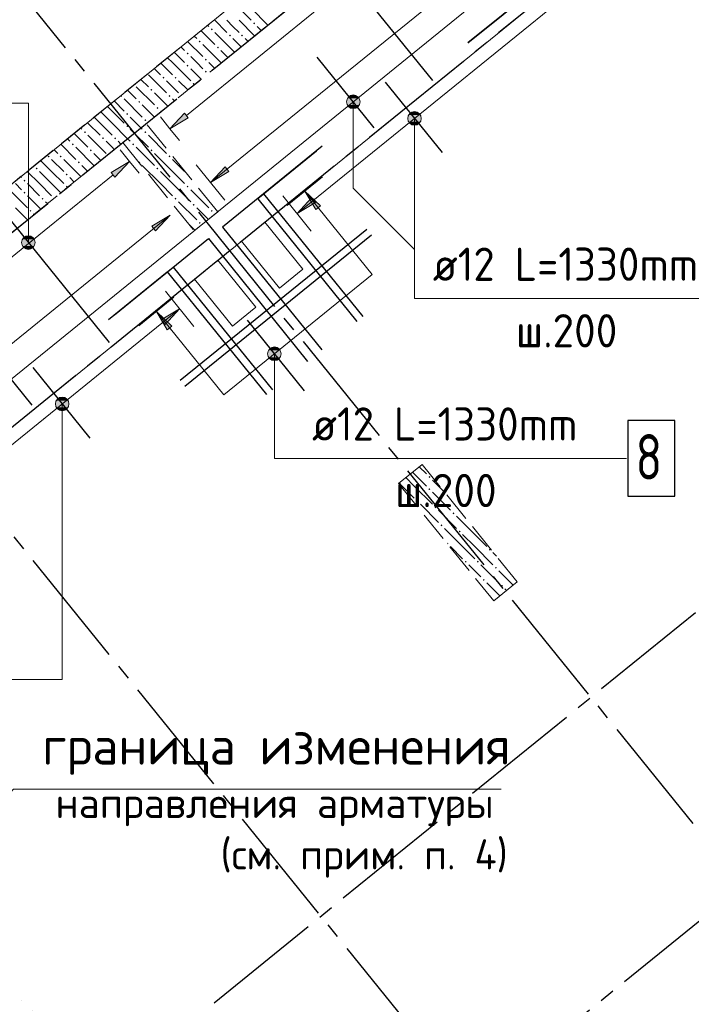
# Model space of a CAD drawing. Header units: millimetres. Extents: x 0 to 59400, y 0 to 42000.
# Tile 30 of 34: x 40849 to 45294, y 26193 to 32704. Entities that reach past the tile are written whole.
import ezdxf

# ---------------------------------------------------------------- set-up
doc = ezdxf.new("R2010")
doc.units = ezdxf.units.MM
for name, pattern in [('______2', [270, 200, -70]), ('______5', [1100, 800, -100, 100, -100]), ('______9', [100, 0, -100])]:
    doc.linetypes.add(name, pattern=pattern)
for name, color, linetype, lineweight in [('Standard', 7, 'Continuous', 25), ('ЖБ Перекрытие верхний уровень', 7, 'Continuous', 18), ('ЖБ Перекрытие нижний уровень с отделкой', 7, 'Continuous', 13), ('Обрамление П-обр. равн.', 7, 'Continuous', 25), ('Обрамление проемов стержнями', 7, 'Continuous', 18), ('Общий01', 7, 'Continuous', 13), ('Позиционная метка номер позиции', 7, 'Continuous', 13)]:
    doc.layers.add(name, color=color, linetype=linetype, lineweight=lineweight)
for name, color, linetype, lineweight, true_color in [('ЖБ Пилон', 7, '______2', 13, 0xa0a0a0), ('ЖБ Стена верхний уровень', 7, '______2', 13, 0x656565), ('Оси', 7, '______5', 13, 0x656565)]:
    doc.layers.add(name, color=color, linetype=linetype, lineweight=lineweight, true_color=true_color)
doc.styles.add('ISOCPEUR', font='txt')

msp = doc.modelspace()

# ---------------------------------------------------------------- hatches: boundary and pattern name
at = {"layer": 'ЖБ Пилон', "linetype": 'Continuous', "lineweight": 18, "transparency": 33554687}
for points in [[(43554.1, 29679.6), (43560.6, 29686.1), (43567.1, 29679.6), (43560.6, 29673.1)], [(43554.1, 29599.6), (43560.6, 29606.1), (43567.1, 29599.6), (43560.6, 29593.1)], [(43674.1, 29559.6), (43675.8, 29561.3), (43681.6, 29554.1), (43680.6, 29553.1)], [(43474.1, 29519.6), (43480.6, 29526.1), (43487.1, 29519.6), (43480.6, 29513.1)], [(43594.1, 29479.6), (43600.6, 29486.1), (43607.1, 29479.6), (43600.6, 29473.1)], [(43714.1, 29439.6), (43720.6, 29446.1), (43727.1, 29439.6), (43720.6, 29433.1)], [(43634.1, 29359.6), (43640.6, 29366.1), (43647.1, 29359.6), (43640.6, 29353.1)], [(43754.1, 29319.6), (43760.6, 29326.1), (43767.1, 29319.6), (43760.6, 29313.1)], [(43676.8, 29242.3), (43680.6, 29246.1), (43687.1, 29239.6), (43682.6, 29235.1)], [(43954.1, 29199.6), (43960.6, 29206.1), (43967.1, 29199.6), (43960.6, 29193.1)], [(43794.1, 29119.6), (43800.6, 29126.1), (43807.1, 29119.6), (43800.6, 29113.1)], [(43874.1, 29119.6), (43880.6, 29126.1), (43887.1, 29119.6), (43880.6, 29113.1)], [(43994.1, 29079.6), (44000.6, 29086.1), (44007.1, 29079.6), (44000.6, 29073.1)], [(43914.1, 28999.6), (43920.6, 29006.1), (43927.1, 28999.6), (43920.6, 28993.1)], [(44034.1, 28959.6), (44040.6, 28966.1), (44047.1, 28959.6), (44040.6, 28953.1)]]:
    msp.add_hatch(color=7, dxfattribs=at).paths.add_polyline_path(points, flags=16)
at = {"layer": 'ЖБ Стена верхний уровень', "linetype": 'Continuous', "lineweight": 18, "transparency": 33554687}
for points in [[(42394.1, 32679.6), (42400.6, 32686.1), (42407.1, 32679.6), (42400.6, 32673.1)], [(42114.1, 32639.6), (42120.6, 32646.1), (42127.1, 32639.6), (42120.6, 32633.1)], [(42034.1, 32559.6), (42040.6, 32566.1), (42047.1, 32559.6), (42040.6, 32553.1)], [(42234.1, 32599.6), (42240.6, 32606.1), (42247.1, 32599.6), (42240.6, 32593.1)], [(42314.1, 32599.6), (42320.6, 32606.1), (42327.1, 32599.6), (42320.6, 32593.1)], [(42154.1, 32519.6), (42160.6, 32526.1), (42167.1, 32519.6), (42160.6, 32513.1)], [(41954.1, 32479.6), (41960.6, 32486.1), (41967.1, 32479.6), (41960.6, 32473.1)], [(42074.1, 32439.6), (42080.6, 32446.1), (42087.1, 32439.6), (42080.6, 32433.1)], [(41954.1, 32399.6), (41960.6, 32406.1), (41967.1, 32399.6), (41960.6, 32393.1)], [(42074.1, 32359.6), (42080.6, 32366.1), (42087.1, 32359.6), (42080.6, 32353.1)], [(41794.1, 32319.6), (41800.6, 32326.1), (41807.1, 32319.6), (41800.6, 32313.1)], [(41874.1, 32319.6), (41880.6, 32326.1), (41887.1, 32319.6), (41880.6, 32313.1)], [(41714.1, 32239.6), (41720.6, 32246.1), (41727.1, 32239.6), (41720.6, 32233.1)], [(41994.1, 32279.6), (42000.6, 32286.1), (42007.1, 32279.6), (42000.6, 32273.1)], [(41521.9, 32204.8), (41527.1, 32199.6), (41520.6, 32193.1), (41514.7, 32198.9)], [(41634.1, 32159.6), (41640.6, 32166.1), (41647.1, 32159.6), (41640.6, 32153.1)], [(41834.1, 32199.6), (41840.6, 32206.1), (41847.1, 32199.6), (41840.6, 32193.1)], [(41754.1, 32119.6), (41760.6, 32126.1), (41767.1, 32119.6), (41760.6, 32113.1)], [(41554.1, 32079.6), (41560.6, 32086.1), (41567.1, 32079.6), (41560.6, 32073.1)], [(41674.1, 32039.6), (41680.6, 32046.1), (41687.1, 32039.6), (41680.6, 32033.1)], [(41554.1, 31999.6), (41560.6, 32006.1), (41567.1, 31999.6), (41560.6, 31993.1)], [(41274.1, 31959.6), (41280.6, 31966.1), (41287.1, 31959.6), (41280.6, 31953.1)], [(41394.1, 31919.6), (41400.6, 31926.1), (41407.1, 31919.6), (41400.6, 31913.1)], [(41474.1, 31919.6), (41480.6, 31926.1), (41487.1, 31919.6), (41480.6, 31913.1)], [(41674.1, 31959.6), (41680.6, 31966.1), (41687.1, 31959.6), (41680.6, 31953.1)], [(41194.1, 31879.6), (41200.6, 31886.1), (41207.1, 31879.6), (41200.6, 31873.1)], [(41314.1, 31839.6), (41320.6, 31846.1), (41327.1, 31839.6), (41320.6, 31833.1)], [(41594.1, 31879.6), (41600.6, 31886.1), (41607.1, 31879.6), (41600.6, 31873.1)], [(41714.1, 31839.6), (41720.6, 31846.1), (41727.1, 31839.6), (41720.6, 31833.1)], [(41034.1, 31799.6), (41040.6, 31806.1), (41047.1, 31799.6), (41040.6, 31793.1)], [(41114.1, 31799.6), (41120.6, 31806.1), (41127.1, 31799.6), (41120.6, 31793.1)], [(41834.1, 31799.6), (41840.6, 31806.1), (41847.1, 31799.6), (41840.6, 31793.1)], [(40954.1, 31719.6), (40960.6, 31726.1), (40967.1, 31719.6), (40960.6, 31713.1)], [(41234.1, 31759.6), (41240.6, 31766.1), (41247.1, 31759.6), (41240.6, 31753.1)], [(41636.4, 31761.9), (41640.6, 31766.1), (41647.1, 31759.6), (41642.3, 31754.8)], [(41754.1, 31719.6), (41760.6, 31726.1), (41767.1, 31719.6), (41760.6, 31713.1)], [(40874.1, 31639.6), (40880.6, 31646.1), (40887.1, 31639.6), (40880.6, 31633.1)], [(41154.1, 31679.6), (41160.6, 31686.1), (41167.1, 31679.6), (41160.6, 31673.1)], [(41954.1, 31679.6), (41957.6, 31683.1), (41963.4, 31675.9), (41960.6, 31673.1)], [(41154.1, 31599.6), (41160.6, 31606.1), (41167.1, 31599.6), (41160.6, 31593.1)], [(41954.1, 31599.6), (41960.6, 31606.1), (41967.1, 31599.6), (41960.6, 31593.1)], [(40874.1, 31559.6), (40880.6, 31566.1), (40887.1, 31559.6), (40880.6, 31553.1)], [(40994.1, 31519.6), (41000.6, 31526.1), (41007.1, 31519.6), (41000.6, 31513.1)], [(41078.6, 31524.1), (41080.6, 31526.1), (41080.8, 31525.9)], [(41874.1, 31519.6), (41880.6, 31526.1), (41887.1, 31519.6), (41880.6, 31513.1)], [(41994.1, 31479.6), (42000.6, 31486.1), (42007.1, 31479.6), (42000.6, 31473.1)], [(40914.1, 31439.6), (40920.6, 31446.1), (40927.1, 31439.6), (40920.6, 31433.1)], [(42114.1, 31439.6), (42120.6, 31446.1), (42127.1, 31439.6), (42120.6, 31433.1)], [(42034.1, 31359.6), (42040.6, 31366.1), (42047.1, 31359.6), (42040.6, 31353.1)]]:
    msp.add_hatch(color=7, dxfattribs=at).paths.add_polyline_path(points, flags=16)
at = {"layer": 'Обрамление П-обр. равн.', "linetype": 'Continuous', "lineweight": 13, "transparency": 33554687}
for points in [[(41965, 32055.4), (41843.6, 31982.8), (41939.8, 32086.5)], [(42233.6, 31699.9), (42112.2, 31627.3), (42208.4, 31731)], [(42806, 31494), (42684.6, 31421.5), (42780.8, 31525.1)], [(41723.2, 31338.1), (41844.6, 31410.7), (41748.4, 31307)], [(41825.9, 30652.4), (41753.4, 30773.8), (41857, 30677.5)], [(41786, 30719.6), (41907.4, 30792.1), (41811.2, 30688.5)]]:
    msp.add_hatch(color=7, dxfattribs=at).paths.add_polyline_path(points, flags=16)
for points in [[(41479.8, 31662.5), (41576, 31766.2), (41454.7, 31693.6)], [(42839.9, 31473.5), (42736.3, 31569.7), (42808.9, 31448.3)]]:
    msp.add_hatch(color=7, dxfattribs=at).paths.add_polyline_path(points)
at = {"layer": 'Позиционная метка номер позиции', "linetype": 'Continuous', "lineweight": 13, "transparency": 33554687}
for points in [[(43095.6, 32183.5), (43018.2, 32183.5), (43011.9, 32161)], [(43095.6, 32183.5), (43011.9, 32161), (43101.8, 32161)], [(43079.4, 32199.7), (43034.4, 32199.7), (43018.2, 32183.5)], [(43079.4, 32199.7), (43018.2, 32183.5), (43095.6, 32183.5)], [(43034.4, 32199.7), (43079.4, 32199.7), (43056.9, 32206)], [(43101.8, 32161), (43011.9, 32161), (43018.2, 32138.5)], [(43101.8, 32161), (43018.2, 32138.5), (43095.6, 32138.5)], [(43095.6, 32138.5), (43018.2, 32138.5), (43034.4, 32122.3)], [(43095.6, 32138.5), (43034.4, 32122.3), (43079.4, 32122.3)], [(43079.4, 32122.3), (43034.4, 32122.3), (43056.9, 32116)], [(43500.4, 32073.3), (43423, 32073.3), (43416.7, 32050.8)], [(43500.4, 32073.3), (43416.7, 32050.8), (43506.7, 32050.8)], [(43506.7, 32050.8), (43416.7, 32050.8), (43423, 32028.3)], [(43484.2, 32089.5), (43439.2, 32089.5), (43423, 32073.3)], [(43484.2, 32089.5), (43423, 32073.3), (43500.4, 32073.3)], [(43506.7, 32050.8), (43423, 32028.3), (43500.4, 32028.3)], [(43439.2, 32089.5), (43484.2, 32089.5), (43461.7, 32095.8)], [(43500.4, 32028.3), (43423, 32028.3), (43439.2, 32012.1)], [(43500.4, 32028.3), (43439.2, 32012.1), (43484.2, 32012.1)], [(43484.2, 32012.1), (43439.2, 32012.1), (43461.7, 32005.8)], [(40861.3, 31229.8), (40951.3, 31229.8), (40945, 31252.3)], [(40861.3, 31229.8), (40945, 31252.3), (40867.6, 31252.3)], [(40867.6, 31252.3), (40945, 31252.3), (40928.8, 31268.5)], [(40867.6, 31252.3), (40928.8, 31268.5), (40883.8, 31268.5)], [(40883.8, 31268.5), (40928.8, 31268.5), (40906.3, 31274.8)], [(40867.6, 31207.3), (40951.3, 31229.8), (40861.3, 31229.8)], [(40867.6, 31207.3), (40945, 31207.3), (40951.3, 31229.8)], [(40883.8, 31191.1), (40945, 31207.3), (40867.6, 31207.3)], [(40883.8, 31191.1), (40928.8, 31191.1), (40945, 31207.3)], [(40928.8, 31191.1), (40883.8, 31191.1), (40906.3, 31184.8)], [(42512.1, 30533), (42557.1, 30533), (42534.6, 30539.3)], [(42573.3, 30516.8), (42495.9, 30516.8), (42489.6, 30494.3)], [(42573.3, 30516.8), (42489.6, 30494.3), (42579.6, 30494.3)], [(42579.6, 30494.3), (42489.6, 30494.3), (42495.9, 30471.8)], [(42557.1, 30533), (42512.1, 30533), (42495.9, 30516.8)], [(42557.1, 30533), (42495.9, 30516.8), (42573.3, 30516.8)], [(42579.6, 30494.3), (42495.9, 30471.8), (42573.3, 30471.8)], [(42573.3, 30471.8), (42495.9, 30471.8), (42512.1, 30455.6)], [(42573.3, 30471.8), (42512.1, 30455.6), (42557.1, 30455.6)], [(42557.1, 30455.6), (42512.1, 30455.6), (42534.6, 30449.3)], [(41169, 30185.3), (41091.6, 30185.3), (41085.3, 30162.8)], [(41169, 30185.3), (41085.3, 30162.8), (41175.3, 30162.8)], [(41175.3, 30162.8), (41085.3, 30162.8), (41091.6, 30140.3)], [(41152.8, 30201.5), (41107.8, 30201.5), (41091.6, 30185.3)], [(41152.8, 30201.5), (41091.6, 30185.3), (41169, 30185.3)], [(41175.3, 30162.8), (41091.6, 30140.3), (41169, 30140.3)], [(41107.8, 30201.5), (41152.8, 30201.5), (41130.3, 30207.8)], [(41169, 30140.3), (41091.6, 30140.3), (41107.8, 30124.1)], [(41169, 30140.3), (41107.8, 30124.1), (41152.8, 30124.1)], [(41152.8, 30124.1), (41107.8, 30124.1), (41130.3, 30117.8)]]:
    msp.add_hatch(color=7, dxfattribs=at).paths.add_polyline_path(points)

# ---------------------------------------------------------------- linework, layer by layer
at = {"color": 7, "linetype": 'Continuous', "lineweight": 35, "transparency": 33554687}
msp.add_lwpolyline([(43904.6, 33394.3), (44282.2, 32928.1), (43815.9, 32550.5)], dxfattribs=at)
at = {"layer": 'Standard', "color": 7, "linetype": '______9', "lineweight": 25, "transparency": 33554687}
msp.add_line((37604.2, 29032), (48595.6, 19532), dxfattribs=at)
at = {"layer": 'ЖБ Перекрытие верхний уровень', "color": 7, "linetype": 'Continuous', "lineweight": 18, "transparency": 33554687}
for p, q in [((44024.4, 32944.5), (40138.7, 29797.9)), ((42472, 31365.7), (42316.6, 31239.8)), ((42723.7, 31054.8), (42472, 31365.7)), ((42316.6, 31239.8), (42568.3, 30929)), ((42161.2, 31114), (42005.7, 30988.1)), ((42412.9, 30803.1), (42161.2, 31114)), ((42568.3, 30929), (42723.7, 31054.8)), ((42005.7, 30988.1), (42257.5, 30677.2)), ((42257.5, 30677.2), (42412.9, 30803.1))]:
    msp.add_line(p, q, dxfattribs=at)
at = {"layer": 'ЖБ Перекрытие нижний уровень с отделкой', "color": 7, "linetype": 'Continuous', "lineweight": 13, "transparency": 33554687}
for p, q in [((43589.4, 33879), (39315.1, 30417.7)), ((40101.7, 29446.3), (44376, 32907.5))]:
    msp.add_line(p, q, dxfattribs=at)
at = {"layer": 'ЖБ Пилон', "color": 253, "linetype": '______2', "lineweight": 13, "true_color": 0xa0a0a0, "transparency": 33554687}
for p, q in [((43512.3, 29763.3), (43356.9, 29637.4)), ((44141.6, 28986.1), (43512.3, 29763.3)), ((43356.9, 29637.4), (43986.2, 28860.2)), ((43986.2, 28860.2), (44141.6, 28986.1))]:
    msp.add_line(p, q, dxfattribs=at)
at = {"layer": 'ЖБ Пилон', "color": 9, "linetype": 'Continuous', "lineweight": 18, "true_color": 0xc7c7c7, "transparency": 33554687}
for p, q in [((43460.6, 29699.6), (43448.5, 29711.6)), ((43460.6, 29699.6), (43540.6, 29619.6)), ((43492.7, 29747.4), (43540.6, 29699.6)), ((43380.6, 29619.6), (43360.1, 29640)), ((43404.3, 29675.8), (43460.6, 29619.6)), ((43620.6, 29619.6), (43580.6, 29659.6)), ((43380.6, 29619.6), (43460.6, 29539.6)), ((43460.6, 29619.6), (43580.6, 29499.6)), ((43580.6, 29579.6), (43700.6, 29459.6)), ((43660.6, 29579.6), (43620.6, 29619.6)), ((43500.6, 29499.6), (43620.6, 29379.6)), ((43620.6, 29459.6), (43740.6, 29339.6)), ((43860.6, 29299.6), (43740.6, 29419.6)), ((43780.6, 29219.6), (43660.6, 29339.6)), ((43780.6, 29299.6), (43860.6, 29219.6)), ((43860.6, 29299.6), (43940.6, 29219.6)), ((43700.6, 29219.6), (43780.6, 29139.6)), ((43780.6, 29219.6), (43860.6, 29139.6)), ((43860.6, 29219.6), (43980.6, 29099.6)), ((43980.6, 29179.6), (44003.6, 29156.5)), ((43860.6, 29059.6), (43820.6, 29099.6)), ((43900.6, 29019.6), (43860.6, 29059.6)), ((43900.6, 29099.6), (44020.6, 28979.6)), ((44020.6, 29059.6), (44115.3, 28964.8)), ((43940.6, 28979.6), (44026.9, 28893.2)), ((44071.1, 28929), (44060.6, 28939.6))]:
    msp.add_line(p, q, dxfattribs=at)
at = {"layer": 'ЖБ Стена верхний уровень', "color": 251, "linetype": '______2', "lineweight": 13, "true_color": 0x656565, "transparency": 33554687}
for p, q in [((43589.4, 33879), (39315.1, 30417.7)), ((41687.3, 32017), (43746.7, 33684.7)), ((42159.3, 31434.1), (41687.3, 32017)), ((39472.4, 30223.4), (41531.8, 31891.1)), ((41531.8, 31891.1), (42003.8, 31308.3)), ((42003.8, 31308.3), (42159.3, 31434.1))]:
    msp.add_line(p, q, dxfattribs=at)
at = {"layer": 'ЖБ Стена верхний уровень', "color": 9, "linetype": 'Continuous', "lineweight": 18, "true_color": 0xc7c7c7, "transparency": 33554687}
for p, q in [((42269.8, 32810.4), (42380.6, 32699.6)), ((42380.6, 32779.6), (42491.7, 32668.4)), ((42137.2, 32703), (42220.6, 32619.6)), ((42260.6, 32659.6), (42220.6, 32699.6)), ((42300.6, 32699.6), (42403.3, 32596.8)), ((42048.7, 32631.4), (42140.6, 32539.6)), ((42093, 32667.2), (42100.6, 32659.6)), ((42260.6, 32499.6), (42140.6, 32619.6)), ((42300.6, 32619.6), (42260.6, 32659.6)), ((42420.6, 32659.6), (42447.5, 32632.6)), ((41960.3, 32559.8), (42060.6, 32459.6)), ((42004.5, 32595.6), (42020.6, 32579.6)), ((42260.6, 32579.6), (42314.9, 32525.2)), ((42340.6, 32579.6), (42359.1, 32561)), ((41916.1, 32524), (41940.6, 32499.6)), ((42180.6, 32419.6), (42060.6, 32539.6)), ((42180.6, 32499.6), (42226.5, 32453.6)), ((42260.6, 32499.6), (42270.7, 32489.4)), ((41827.7, 32452.4), (41860.6, 32419.6)), ((41871.9, 32488.2), (41940.6, 32419.6)), ((42020.6, 32419.6), (41980.6, 32459.6)), ((41739.3, 32380.8), (41780.6, 32339.6)), ((41783.5, 32416.6), (41860.6, 32339.6)), ((41860.6, 32419.6), (41980.6, 32299.6)), ((41980.6, 32379.6), (42049.7, 32310.5)), ((42060.6, 32379.6), (42020.6, 32419.6)), ((42100.6, 32419.6), (42138.1, 32382.1)), ((42180.6, 32419.6), (42182.3, 32417.8)), ((41650.9, 32309.2), (41700.6, 32259.6)), ((41700.6, 32339.6), (41820.6, 32219.6)), ((41860.6, 32259.6), (41820.6, 32299.6)), ((41900.6, 32299.6), (41961.3, 32238.9)), ((41562.5, 32237.6), (41620.6, 32179.6)), ((41620.6, 32259.6), (41740.6, 32139.6)), ((41900.6, 32219.6), (41860.6, 32259.6)), ((41474.1, 32166.1), (41540.6, 32099.6)), ((41540.6, 32179.6), (41660.6, 32059.6)), ((41828.7, 32131.5), (41740.6, 32219.6)), ((41860.6, 32179.6), (41872.9, 32167.3)), ((41460.6, 32099.6), (41429.9, 32130.3)), ((41460.6, 32099.6), (41540.6, 32019.6)), ((41740.3, 32059.9), (41660.6, 32139.6)), ((41780.6, 32099.6), (41784.5, 32095.7)), ((41380.6, 32019.6), (41341.5, 32058.7)), ((41385.7, 32094.5), (41460.6, 32019.6)), ((41620.6, 32019.6), (41580.6, 32059.6)), ((41260.6, 31979.6), (41253.1, 31987.1)), ((41300.6, 32019.6), (41380.6, 31939.6)), ((41380.6, 32019.6), (41460.6, 31939.6)), ((41460.6, 32019.6), (41563.4, 31916.7)), ((41580.6, 31979.6), (41607.6, 31952.5)), ((41651.8, 31988.3), (41620.6, 32019.6)), ((41660.6, 31979.6), (41651.8, 31988.3)), ((41164.7, 31915.5), (41180.6, 31899.6)), ((41208.9, 31951.3), (41300.6, 31859.6)), ((41300.6, 31939.6), (41420.6, 31819.6)), ((41563.4, 31916.7), (41580.6, 31899.6)), ((41607.6, 31952.5), (41700.6, 31859.6)), ((41700.6, 31939.6), (41820.6, 31819.6)), ((41100.6, 31819.6), (41076.3, 31843.9)), ((41120.5, 31879.7), (41220.6, 31779.6)), ((41220.6, 31859.6), (41340.6, 31739.6)), ((41460.6, 31859.6), (41420.6, 31899.6)), ((41475, 31845.1), (41460.6, 31859.6)), ((41500.6, 31899.6), (41519.2, 31880.9)), ((41620.6, 31859.6), (41740.6, 31739.6)), ((41060.6, 31779.6), (41140.6, 31699.6)), ((41140.6, 31779.6), (41254, 31666.1)), ((41386.6, 31773.5), (41340.6, 31819.6)), ((41860.6, 31699.6), (41740.6, 31819.6)), ((41860.6, 31779.6), (41940.6, 31699.6)), ((41060.6, 31699.6), (40987.8, 31772.3)), ((41298.2, 31701.9), (41260.6, 31739.6)), ((41780.6, 31619.6), (41660.6, 31739.6)), ((40855.2, 31664.9), (40860.6, 31659.6)), ((40980.6, 31619.6), (40899.4, 31700.7)), ((40980.6, 31699.6), (41060.6, 31619.6)), ((41060.6, 31699.6), (41140.6, 31619.6)), ((41209.8, 31630.3), (41180.6, 31659.6)), ((41780.6, 31699.6), (41860.6, 31619.6)), ((41860.6, 31699.6), (41940.6, 31619.6)), ((40780.6, 31579.6), (40900.6, 31459.6)), ((40860.6, 31579.6), (40820.6, 31619.6)), ((40900.6, 31619.6), (40980.6, 31539.6)), ((40980.6, 31619.6), (41060.6, 31539.6)), ((41060.6, 31619.6), (41121.4, 31558.7)), ((41780.6, 31619.6), (41860.6, 31539.6)), ((41860.6, 31619.6), (41980.6, 31499.6)), ((41980.6, 31579.6), (42100.6, 31459.6)), ((40900.6, 31539.6), (40988.8, 31451.4)), ((40820.6, 31459.6), (40900.4, 31379.8)), ((41033, 31487.2), (41020.6, 31499.6)), ((41900.6, 31499.6), (42020.6, 31379.6)), ((42020.6, 31459.6), (42096.7, 31383.5)), ((40944.6, 31415.6), (40940.6, 31419.6)), ((42140.9, 31419.3), (42140.6, 31419.6)), ((41969.5, 31350.7), (42008.3, 31311.9))]:
    msp.add_line(p, q, dxfattribs=at)
at = {"layer": 'Обрамление П-обр. равн.', "color": 251, "linetype": 'Continuous', "lineweight": 13, "true_color": 0x494949, "transparency": 33554687}
for p, q in [((41952.4, 32071), (43444.5, 33279.2)), ((41843.6, 31982.8), (41780.7, 32060.6)), ((41843.6, 31982.8), (41939.8, 32086.5)), ((41965, 32055.4), (41843.6, 31982.8)), ((41939.8, 32086.5), (41965, 32055.4)), ((41843.6, 31982.8), (41906.5, 31905.1)), ((41843.6, 31982.8), (41843.6, 31982.8)), ((41576, 31766.2), (41513.1, 31843.9)), ((41576, 31766.2), (41454.7, 31693.6)), ((41479.8, 31662.5), (41576, 31766.2)), ((41576, 31766.2), (41639, 31688.5)), ((41576, 31766.2), (41576, 31766.2)), ((42017.7, 31743.9), (42206.6, 31510.8)), ((42112.2, 31627.3), (42208.4, 31731)), ((42208.4, 31731), (42233.6, 31699.9)), ((42221, 31715.4), (42228.7, 31721.7)), ((39975.1, 30469.8), (41467.2, 31678.1)), ((41454.7, 31693.6), (41479.8, 31662.5)), ((42233.6, 31699.9), (42112.2, 31627.3)), ((42619.7, 31475.3), (42852.9, 31664.1)), ((42112.2, 31627.3), (42112.2, 31627.3)), ((42112.2, 31627.3), (42112.2, 31627.3)), ((42112.2, 31627.3), (42112.2, 31627.3)), ((42590.2, 31538), (42778.9, 31304.9)), ((42684.6, 31421.5), (42780.8, 31525.1)), ((42736.3, 31569.7), (42736.3, 31569.7)), ((42736.3, 31569.7), (42736.3, 31569.7)), ((42736.3, 31569.7), (42736.3, 31569.7)), ((42736.3, 31569.7), (42808.9, 31448.3)), ((42839.9, 31473.5), (42736.3, 31569.7)), ((42780.8, 31525.1), (42806, 31494)), ((42793.4, 31509.6), (42801.1, 31515.9)), ((42806, 31494), (42684.6, 31421.5)), ((42808.9, 31448.3), (42839.9, 31473.5)), ((42824.4, 31460.9), (42830.7, 31453.1)), ((41723.2, 31338.1), (41844.6, 31410.7)), ((41844.6, 31410.7), (41748.4, 31307)), ((41844.6, 31410.7), (41844.6, 31410.7)), ((41844.6, 31410.7), (41844.6, 31410.7)), ((41844.6, 31410.7), (41844.6, 31410.7)), ((42684.6, 31421.5), (42684.6, 31421.5)), ((42684.6, 31421.5), (42684.6, 31421.5)), ((42684.6, 31421.5), (42684.6, 31421.5)), ((41748.4, 31307), (41723.2, 31338.1)), ((41735.8, 31322.6), (41728.1, 31316.3)), ((41636.8, 30679.4), (41870, 30868.1)), ((41813, 30908.7), (42001.8, 30675.5)), ((41753.4, 30773.8), (41753.4, 30773.8)), ((41753.4, 30773.8), (41753.4, 30773.8)), ((41753.4, 30773.8), (41753.4, 30773.8)), ((41753.4, 30773.8), (41857, 30677.5)), ((41825.9, 30652.4), (41753.4, 30773.8)), ((41786, 30719.6), (41907.4, 30792.1)), ((41907.4, 30792.1), (41811.2, 30688.5)), ((41907.4, 30792.1), (41907.4, 30792.1)), ((41907.4, 30792.1), (41907.4, 30792.1)), ((41907.4, 30792.1), (41907.4, 30792.1)), ((41811.2, 30688.5), (41786, 30719.6)), ((41798.6, 30704), (41790.8, 30697.7)), ((41857, 30677.5), (41825.9, 30652.4)), ((41841.5, 30665), (41847.8, 30657.2))]:
    msp.add_line(p, q, dxfattribs=at)
at = {"layer": 'Обрамление П-обр. равн.', "color": 7, "linetype": 'Continuous', "lineweight": 25, "transparency": 33554687}
for p, q in [((42831.7, 33225.6), (43580.6, 32300.8)), ((43195.9, 31989.2), (42818.3, 32455.5)), ((43267, 32291.2), (43644.6, 31825)), ((40692.8, 31493.5), (41441.7, 30568.7)), ((42354.9, 30716.3), (42732.5, 30250)), ((40931.1, 30155.2), (40553.5, 30621.5)), ((40935.5, 30403.3), (41313.1, 29937))]:
    msp.add_line(p, q, dxfattribs=at)
at = {"layer": 'Обрамление П-обр. равн.', "color": 251, "linetype": 'Continuous', "lineweight": 13, "true_color": 0x494949, "transparency": 33554687}
for points in [[(42684.6, 31421.5), (44495.3, 32887.8), (43793.5, 33754.5)], [(42112.2, 31627.3), (43752.5, 32955.6), (43409.4, 33379.3)], [(41753.4, 30773.8), (42199.4, 30222.9), (43182.3, 31018.9), (42736.3, 31569.7)], [(41844.6, 31410.7), (40204.3, 30082.4), (39861.2, 30506.1)], [(41907.4, 30792.1), (40116.2, 29341.7), (39540.3, 30052.9)]]:
    msp.add_lwpolyline(points, dxfattribs=at)
at = {"layer": 'Обрамление П-обр. равн.', "color": 7, "linetype": 'Continuous', "lineweight": 25, "transparency": 33554687}
msp.add_lwpolyline([(44874.6, 29552.9), (45184.6, 29552.9), (45184.6, 30052.9), (44874.6, 30052.9), (44874.6, 29552.9)], dxfattribs=at)
at = {"layer": 'Обрамление проемов стержнями', "color": 7, "linetype": 'Continuous', "lineweight": 25, "transparency": 33554687}
for p, q in [((41911.3, 30319.7), (43145.4, 31319.1)), ((41911.3, 30319.7), (43145.4, 31319.1)), ((41942.8, 30280.9), (43176.9, 31280.2)), ((41942.8, 30280.9), (43176.9, 31280.2))]:
    msp.add_line(p, q, dxfattribs=at)
for points in [[(42851.7, 31866.2), (42463.1, 31551.5), (43120.1, 30740.2)], [(42851.7, 31866.2), (42463.1, 31551.5), (43120.1, 30740.2)], [(42812.8, 31834.7), (42424.2, 31520), (43081.3, 30708.7)], [(42812.8, 31834.7), (42424.2, 31520), (43081.3, 30708.7)], [(42579.7, 31645.9), (42191.1, 31331.2), (42848.1, 30519.9)], [(42579.7, 31645.9), (42191.1, 31331.2), (42848.1, 30519.9)], [(41709.3, 30941.1), (42097.8, 31255.7), (42754.8, 30444.4)], [(41709.3, 30941.1), (42097.8, 31255.7), (42754.8, 30444.4)], [(41476.1, 30752.3), (41864.7, 31066.9), (42521.7, 30255.6)], [(41476.1, 30752.3), (41864.7, 31066.9), (42521.7, 30255.6)], [(41437.3, 30720.8), (41825.8, 31035.4), (42482.9, 30224.1)], [(41437.3, 30720.8), (41825.8, 31035.4), (42482.9, 30224.1)]]:
    msp.add_lwpolyline(points, dxfattribs=at)
at = {"layer": 'Общий01', "color": 7, "linetype": 'Continuous', "lineweight": 13, "transparency": 33554687}
msp.add_lwpolyline([(44036.4, 27616.1), (40807.2, 27616.1), (40120.8, 26856.8)], dxfattribs=at)
at = {"layer": 'Оси', "color": 8, "linetype": '______5', "lineweight": -3, "transparency": 33554687}
for p, q in [((36993.3, 28215.9), (49202.3, 38102.5)), ((39744.2, 29156.8), (49831.6, 37325.4)), ((42135.6, 26203.6), (52223, 34372.2)), ((43142.6, 24960.2), (53229.9, 33128.8)), ((52229, 18840.1), (40850.9, 32890.9)), ((50441.6, 17392.6), (39063.5, 31443.4))]:
    msp.add_line(p, q, dxfattribs=at)
at = {"layer": 'Позиционная метка номер позиции', "color": 7, "linetype": 'Continuous', "lineweight": 13, "transparency": 33554687}
for p, q in [((43056.9, 32206), (43056.9, 32206)), ((43011.9, 32161), (43011.9, 32161)), ((43056.9, 32116), (43056.9, 32116)), ((43101.8, 32161), (43101.8, 32161)), ((43416.7, 32050.8), (43416.7, 32050.8)), ((43461.7, 32095.8), (43461.7, 32095.8)), ((43506.7, 32050.8), (43506.7, 32050.8)), ((43461.7, 32005.8), (43461.7, 32005.8)), ((40906.3, 31274.8), (40906.3, 31274.8)), ((40861.3, 31229.8), (40861.3, 31229.8)), ((40951.3, 31229.8), (40951.3, 31229.8)), ((40906.3, 31184.8), (40906.3, 31184.8)), ((42534.6, 30539.3), (42534.6, 30539.3)), ((42489.6, 30494.3), (42489.6, 30494.3)), ((42579.6, 30494.3), (42579.6, 30494.3)), ((42534.6, 30449.3), (42534.6, 30449.3)), ((41085.3, 30162.8), (41085.3, 30162.8)), ((41130.3, 30207.8), (41130.3, 30207.8)), ((41175.3, 30162.8), (41175.3, 30162.8)), ((41130.3, 30117.8), (41130.3, 30117.8))]:
    msp.add_line(p, q, dxfattribs=at)
for points in [[(40906.3, 31229.8), (40906.3, 32151.3), (38695.3, 32151.3)], [(43056.9, 32161), (43056.9, 31589.5), (43461.7, 31184.7)], [(43461.7, 32050.8), (43461.7, 30859.3), (45652.7, 30859.3)], [(42534.6, 30494.3), (42534.6, 29802.9), (44864.6, 29802.9)], [(41130.3, 30162.8), (41130.3, 28341.4), (38649.3, 28341.4)]]:
    msp.add_lwpolyline(points, dxfattribs=at)
for centre in [(43056.9, 32161), (43461.7, 32050.8), (40906.3, 31229.8), (42534.6, 30494.3), (41130.3, 30162.8)]:
    msp.add_circle(centre, 45, dxfattribs=at)

# ---------------------------------------------------------------- texts
at = {"layer": 'Обрамление П-обр. равн.', "color": 7, "linetype": 'Continuous', "lineweight": 13, "transparency": 33554687, "attachment_point": 7, "style": 'ISOCPEUR'}
for s, insert, char_height, width in [('\\W0.94;ø12 L=1330mm ', (43582.7, 30976.7), 220, 2104.383), ('\\W0.95;ш.200 ', (44132.7, 30536.7), 220, 962.129), ('\\W0.94;ø12 L=1330mm ', (42783.6, 29920.2), 220, 2104.376), ('\\W0.78;8', (44924.6, 29662.9), 300, 326.397), ('\\W0.95;ш.200 ', (43333.6, 29480.2), 220, 962.129)]:
    msp.add_mtext(s, dxfattribs=dict(at, insert=insert, char_height=char_height, width=width))
at = {"layer": 'Общий01', "color": 7, "linetype": 'Continuous', "lineweight": 25, "transparency": 33554687, "attachment_point": 7, "style": 'ISOCPEUR'}
for s, insert, char_height, width in [('\\W0.98;граница изменения', (40998.9, 27710.2), 250, 3158.38), ('\\W0.99;направления арматуры', (41086.5, 27370.2), 200, 3036.818), ('\\W0.98;(см. прим. п. 4)', (42178.1, 27030.2), 200, 1957.038)]:
    msp.add_mtext(s, dxfattribs=dict(at, insert=insert, char_height=char_height, width=width))

doc.saveas('drawing.dxf')
